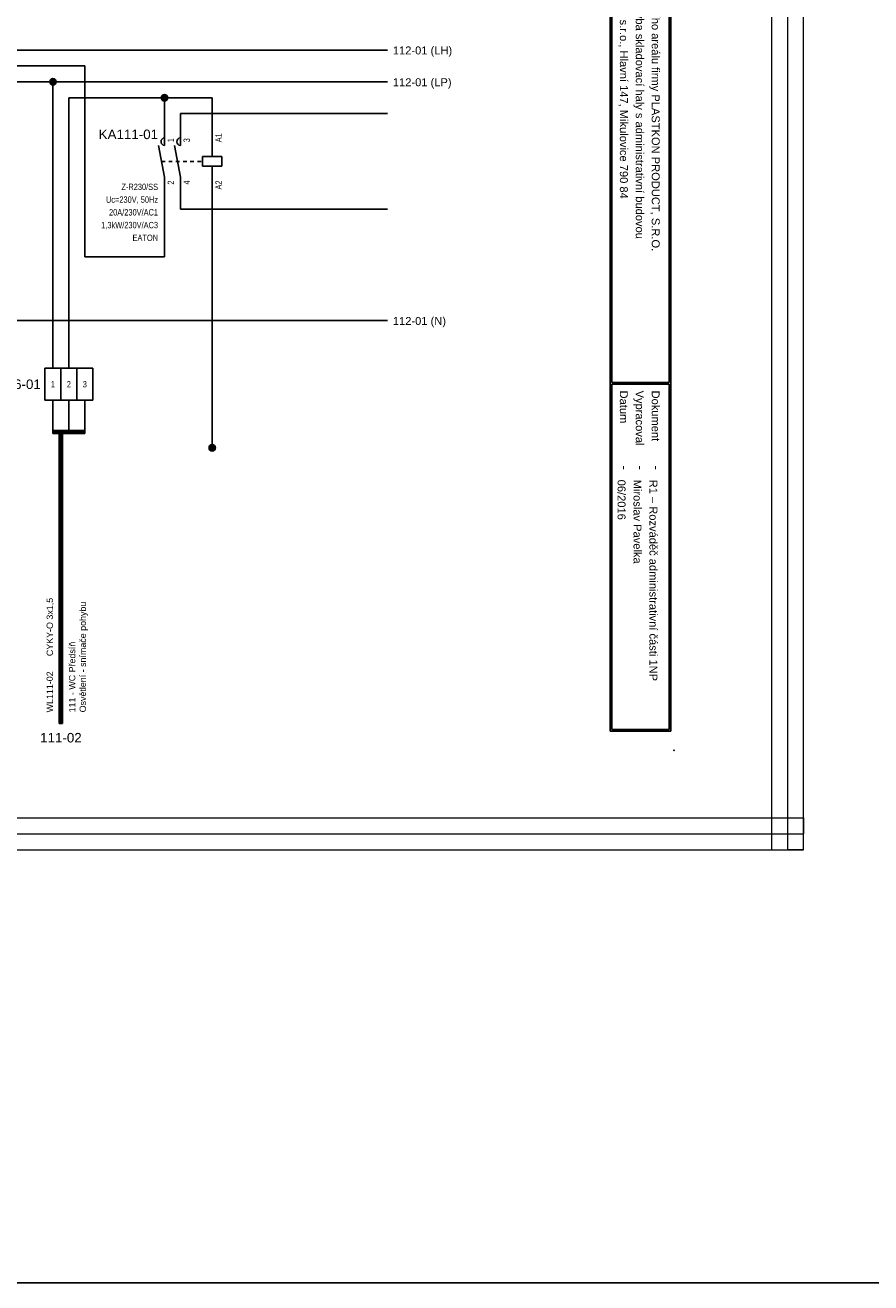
# Model space of a CAD drawing. Extents: x -9683 to -1855, y 4058 to 4698.
# Tile 36 of 50: x -4284 to -4018, y 4058 to 4453. Entities that reach past the tile are written whole.
import ezdxf
from ezdxf.enums import TextEntityAlignment as Align

# ---------------------------------------------------------------- set-up
doc = ezdxf.new("R2010")
doc.units = 0
doc.header["$MEASUREMENT"] = 0
doc.linetypes.add('DASHED', pattern=[0.564444, 0.282222, -0.282222])
for name, color, linetype in [('1-KRESBA', 7, 'Continuous'), ('__Bílá', 7, 'Continuous'), ('__Rudá 010', 10, 'Continuous'), ('__Vínová 220', 220, 'Continuous'), ('__Černá 250', 7, 'Continuous')]:
    doc.layers.add(name, color=color, linetype=linetype)
doc.styles.add('Arial', font='arial.ttf')
doc.styles.add('GENERATED_STYLE_1', font='arial.ttf')

# ---------------------------------------------------------------- blocks, each defined once
blk = doc.blocks.new('BLK_Razítko_malé_pro_rozváděče')
at = {"layer": '__Bílá'}
for p, q in [((15, -1), (15, -20)), ((15, -1), (294, -1)), ((15.5, -1.5), (15.5, -19.5)), ((15.5, -1.5), (184.5, -1.5)), ((184.5, -1.5), (184.5, -19.5)), ((185, -1.5), (185, -19.5)), ((185, -1.5), (293.5, -1.5)), ((293.5, -19.5), (293.5, -1.5)), ((294, -20), (294, -1)), ((15.5, -19.5), (184.5, -19.5)), ((185, -19.5), (293.5, -19.5)), ((15, -20), (294, -20)), ((15, -405), (15, -419)), ((15, -405), (294, -405)), ((15.5, -405.5), (15.5, -418.5)), ((15.5, -405.5), (194.5, -405.5)), ((194.5, -405.5), (194.5, -418.5)), ((195, -405.5), (195, -418.5)), ((195, -405.5), (293.5, -405.5)), ((293.5, -405.5), (293.5, -418.5)), ((294, -405), (294, -419)), ((15.5, -418.5), (194.5, -418.5)), ((195, -418.5), (293.5, -418.5)), ((15, -419), (294, -419))]:
    blk.add_line(p, q, dxfattribs=at)
for p in [(0, 0), (300, 0), (0, -420), (300, -420)]:
    blk.add_point(p, dxfattribs=at)
at = {"layer": '__Bílá', "style": 'Arial'}
for s, height, p in [('-', 3, (38, -7)), ('Dokument', 2.5, (187, -7)), ('-', 3, (210.5, -7)), ('SO/PS', 2.5, (17.5, -12)), ('-', 3, (38, -12)), ('Vypracoval', 2.5, (187, -12)), ('-', 3, (210.5, -12)), ('Investor', 2.5, (17.5, -17)), ('-', 3, (38, -17)), ('Datum', 2.5, (187, -17)), ('-', 3, (210.5, -17)), ('PVLK PROJECT s.r.o. , Langrova 195/33,  787 01 Šumperk', 2.5, (17.5, -411)), ('Copyright © 2012 PVLK', 2.5, (197, -411)), ('Telefon: 773 836 685, mobil: 777 848 204, e-mail: %%Upavelka@pvlk.cz', 2.5, (17.5, -416)), ('Číslo dokumentu .....', 2.5, (197, -416))]:
    blk.add_text(s, height=height, dxfattribs=at).set_placement(p)
at = {"layer": '__Vínová 220', "char_height": 2.5, "attachment_point": 7, "style": 'Arial'}
for s, insert in [('715 0908', (17.5, -7)), ('Rozšíření výrobního areálu firmy PLASTKON PRODUCT, S.R.O.', (42.5, -7.75)), ('R1 – Rozváděč administrativní části 1NP', (215, -7.75)), ('SO 02 - Novostavba skladovací haly s administrativní budovou', (42.5, -12.75)), ('Miroslav Pavelka', (215, -12.75)), ('Plastkon product, s.r.o., Hlavní 147, Mikulovice 790 84', (42.5, -17.75)), ('06/2016', (215, -17.75))]:
    blk.add_mtext(s, dxfattribs=dict(at, insert=insert))
at = {"layer": '__Vínová 220', "style": 'Arial'}
blk.add_attdef('ČÍSLO', text='', height=4, dxfattribs=at).set_placement((290, -416), align=Align.RIGHT)
blk = doc.blocks.new('V0109A03')
for p, q in [((5, 10), (0, 10)), ((0, 0), (0, 10)), ((10, 10), (5, 10)), ((5, 0), (5, 10)), ((15, 10), (10, 10)), ((10, 0), (10, 10)), ((15, 0), (15, 10)), ((5, 0), (0, 0)), ((10, 0), (5, 0)), ((15, 0), (10, 0))]:
    blk.add_line(p, q)
at = {"style": 'Arial'}
blk.add_attdef('POPIS', text='', height=3, dxfattribs=at).set_placement((-2, 5), align=Align.RIGHT)
at = {"style": 'Arial', "width": 0.8}
for tag, p in [('S1', (2.5, 5)), ('S2', (7.5, 5)), ('S3', (12.5, 5))]:
    blk.add_attdef(tag, text='', height=2, dxfattribs=at).set_placement(p, align=Align.MIDDLE)
blk = doc.blocks.new('L0001A01')
h = blk.add_hatch(color=256)
edge = h.paths.add_edge_path()
edge.add_arc((0, 0), 1, 0, 360)
blk.add_circle((0, 0), 1)
blk = doc.blocks.new('moe01029')
for p, q in [((0, 5), (0, 10)), ((5, 5), (5, 10)), ((15, 1.5), (15, 10)), ((-1.82, 5), (0, -5)), ((3.18, 5), (5, -5)), ((12, -1.5), (12, 1.5)), ((12, 1.5), (18, 1.5)), ((18, 1.5), (18, -1.5)), ((18, -1.5), (12, -1.5)), ((15, -1.5), (15, -10)), ((0, -5), (0, -10)), ((5, -5), (5, -10))]:
    blk.add_line(p, q)
at = {"linetype": 'DASHED', "ltscale": 4}
blk.add_line((-0.91, 0), (12, 0), dxfattribs=at)
for centre in [(0.15, 6.2), (5.15, 6.2)]:
    blk.add_arc(centre, 1.21, 97.3062, 262.6938)
at = {"style": 'Arial'}
blk.add_attdef('POPIS', text='', height=3, dxfattribs=at).set_placement((-2, 7), align=Align.RIGHT)
at = {"style": 'Arial', "width": 0.8}
for tag, p in [('NO1', (3, 6)), ('NO2', (8, 6)), ('A1', (18, 6))]:
    blk.add_attdef(tag, p, '', height=2, rotation=90, dxfattribs=at)
for tag, p in [('TYP', (-2, -9)), ('CÍVKA', (-2, -13)), ('AC1(PROUD)', (-2, -17)), ('AC3(VÝKON)', (-2, -21)), ('DOPLŇ1', (-2, -25)), ('DOPLŇ2', (-2, -29))]:
    blk.add_attdef(tag, text='', height=2, dxfattribs=at).set_placement(p, align=Align.RIGHT)
for tag, p in [('CO1', (3, -6)), ('CO2', (8, -6)), ('A2', (18, -6))]:
    blk.add_attdef(tag, text='', height=2, rotation=90, dxfattribs=at).set_placement(p, align=Align.RIGHT)
blk = doc.blocks.new('V0085A01')
h = blk.add_hatch(color=256)
edge = h.paths.add_edge_path()
edge.add_arc((0, 0), 1, 0, 360)
blk.add_circle((0, 0), 1)

msp = doc.modelspace()

# ---------------------------------------------------------------- linework, layer by layer
at = {"layer": '1-KRESBA'}
for p, q in [((-4170, 4445), (-4445, 4445)), ((-4265, 4440), (-4375, 4440)), ((-4265, 4440), (-4265, 4380)), ((-4445, 4435), (-4170, 4435)), ((-4275, 4345), (-4275, 4435)), ((-4270, 4345), (-4270, 4430)), ((-4225, 4430), (-4270, 4430)), ((-4240, 4420), (-4240, 4430)), ((-4225, 4420), (-4225, 4430)), ((-4235, 4420), (-4235, 4425)), ((-4235, 4425), (-4170, 4425)), ((-4240, 4380), (-4240, 4400)), ((-4235, 4400), (-4235, 4395)), ((-4225, 4400), (-4225, 4320)), ((-4235, 4395), (-4170, 4395)), ((-4265, 4380), (-4240, 4380)), ((-4170, 4360), (-4445, 4360)), ((-4275, 4335), (-4275, 4325)), ((-4270, 4335), (-4270, 4325)), ((-4265, 4335), (-4265, 4325)), ((-4275, 4325.5), (-4275, 4325)), ((-4275, 4325.5), (-4265, 4325.5)), ((-4275, 4324.5), (-4275, 4325)), ((-4275, 4325), (-4265, 4325)), ((-4275, 4324.5), (-4265, 4324.5)), ((-4273, 4233.43), (-4273, 4325.39)), ((-4273, 4325.39), (-4272.5, 4325.39)), ((-4272.5, 4233.43), (-4272.5, 4325.39)), ((-4272, 4325.39), (-4272.5, 4325.39)), ((-4272, 4233.43), (-4272, 4325.39)), ((-4265, 4325.5), (-4265, 4325)), ((-4265, 4324.5), (-4265, 4325)), ((-4273, 4233.43), (-4272.5, 4233.43)), ((-4272, 4233.43), (-4272.5, 4233.43))]:
    msp.add_line(p, q, dxfattribs=at)
at = {"layer": '1-KRESBA', "color": 3}
msp.add_lwpolyline([(-9683.45, 4697.61), (-1855.12, 4697.61), (-1855.12, 4057.66), (-9683.45, 4057.66)], close=True, dxfattribs=at)
at = {"layer": '__Vínová 220', "lineweight": 0}
for p, q in [((-4049.31, 4193.74), (-4049.31, 4559.82)), ((-4044.31, 4193.74), (-4044.31, 4559.82)), ((-4039.31, 4193.74), (-4039.31, 4559.82)), ((-4535.71, 4203.74), (-4039.31, 4203.74)), ((-4039.31, 4203.74), (-4039.31, 4198.74)), ((-4535.71, 4198.74), (-4039.31, 4198.74)), ((-4039.31, 4193.74), (-4039.31, 4198.74)), ((-4535.71, 4193.74), (-4039.31, 4193.74)), ((-4049.31, 4193.74), (-4044.31, 4193.74)), ((-4039.31, 4193.74), (-4044.31, 4193.74))]:
    msp.add_line(p, q, dxfattribs=at)

# ---------------------------------------------------------------- block references
at = {"color": 250, "linetype": 'Continuous'}
msp.add_blockref('V0085A01', (-4225, 4320), dxfattribs=at)
at = {"layer": '1-KRESBA', "rotation": 270}
msp.add_blockref('BLK_Razítko_malé_pro_rozváděče', (-4080, 4525), dxfattribs=at).add_auto_attribs({'ČÍSLO': '22.11'})
at = {"layer": '1-KRESBA', "color": 250, "linetype": 'Continuous'}
for p in [(-4275, 4435), (-4240, 4430)]:
    msp.add_blockref('L0001A01', p, dxfattribs=at)
at = {"layer": '__Černá 250'}
msp.add_blockref('moe01029', (-4240, 4410), dxfattribs=at).add_auto_attribs({'POPIS': 'KA111-01', 'TYP': 'Z-R230/SS', 'CÍVKA': 'Uc=230V, 50Hz', 'AC1(PROUD)': '20A/230V/AC1', 'AC3(VÝKON)': '1,3kW/230V/AC3', 'DOPLŇ1': 'EATON', 'CO1': '2', 'NO1': '1', 'CO2': '4', 'NO2': '3', 'A1': 'A1', 'A2': 'A2'})
ref = msp.add_blockref('V0109A03', (-4277.5, 4335), dxfattribs=at)
ref.add_attrib('POPIS', 'D206-01', dxfattribs={"layer": '0', "height": 3, "style": 'Arial'}).set_placement((-4278.81, 4338.48), align=Align.RIGHT)
ref.add_attrib('S1', '1', dxfattribs={"layer": '0', "height": 2, "style": 'Arial', "width": 0.8}).set_placement((-4275, 4340), align=Align.MIDDLE)
ref.add_attrib('S2', '2', dxfattribs={"layer": '0', "height": 2, "style": 'Arial', "width": 0.8}).set_placement((-4270, 4340), align=Align.MIDDLE)
ref.add_attrib('S3', '3', dxfattribs={"layer": '0', "height": 2, "style": 'Arial', "width": 0.8}).set_placement((-4265, 4340), align=Align.MIDDLE)

# ---------------------------------------------------------------- texts
at = {"layer": '1-KRESBA', "style": 'Arial'}
for s, p in [('112-01 (LH)', (-4168.28, 4443.62)), ('112-01 (LP)', (-4168.28, 4433.62)), ('112-01 (N)', (-4168.28, 4358.62))]:
    msp.add_text(s, height=2.5, dxfattribs=at).set_placement(p)
at = {"layer": '__Rudá 010', "style": 'Arial'}
for s, p in [('CYKY-O 3x1,5', (-4275, 4254.56)), ('WL111-02', (-4275, 4236.89))]:
    msp.add_text(s, height=2, rotation=90, dxfattribs=at).set_placement(p)
at = {"layer": '__Rudá 010', "style": 'GENERATED_STYLE_1'}
msp.add_text('111-02', height=3, dxfattribs=at).set_placement((-4272.5, 4227.43), align=Align.CENTER)
at = {"layer": '__Rudá 010', "insert": (-4269.97, 4236.89), "char_height": 2, "width": 62.8406, "attachment_point": 1, "rotation": 90, "style": 'Arial'}
msp.add_mtext('111 - WC Předsíň\\POsvětlení - snímače pohybu', dxfattribs=at)

doc.saveas('drawing.dxf')
